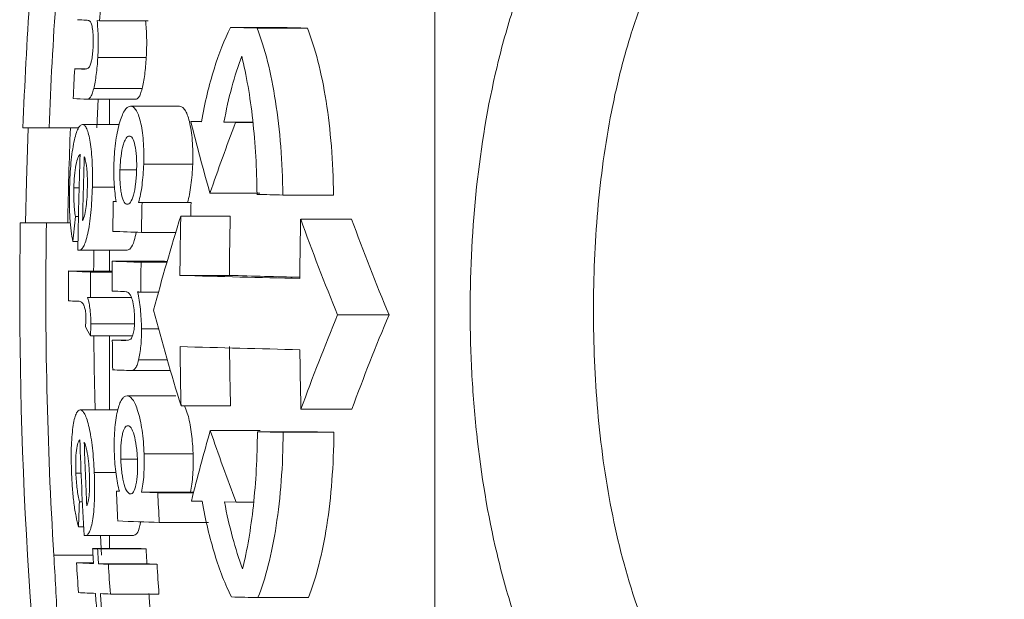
# Model space of a CAD drawing. Header units: millimetres. Extents: x 150 to 972, y 37 to 799.
# Tile 3 of 29: x 150 to 171, y 108 to 120. Entities that reach past the tile are written whole.
import ezdxf

# ---------------------------------------------------------------- set-up
doc = ezdxf.new("R2010")
doc.units = ezdxf.units.MM

msp = doc.modelspace()

# ---------------------------------------------------------------- linework, layer by layer
at = {"color": 7, "linetype": 'Continuous', "lineweight": 15}
for p, q in [((158.748, 77.691), (158.748, 151.691)), ((151.628, 120.452), (151.68, 120.45)), ((151.68, 120.45), (152.702, 120.45)), ((154.438, 120.309), (155.492, 120.309)), ((154.998, 120.295), (156.06, 120.295)), ((151.641, 119.675), (152.662, 119.675)), ((151.155, 119.44), (151.385, 119.44)), ((151.554, 119.019), (152.574, 119.019)), ((151.418, 118.797), (152.436, 118.797)), ((151.646, 118.797), (151.62, 118.191)), ((151.886, 118.797), (151.886, 118.262)), ((152.332, 118.648), (153.361, 118.648)), ((153.601, 118.33), (153.827, 118.323)), ((153.601, 118.33), (153.828, 118.33)), ((154.298, 118.31), (154.545, 118.304)), ((154.298, 118.31), (154.911, 118.31)), ((154.545, 118.304), (154.911, 118.304)), ((150.062, 118.191), (150.613, 118.191)), ((150.613, 118.191), (151.235, 118.191)), ((151.318, 118.262), (152.094, 118.262)), ((152.108, 117.312), (152.455, 117.312)), ((152.609, 117.428), (153.641, 117.428)), ((151.137, 116.928), (151.247, 116.928)), ((151.526, 116.945), (151.992, 116.945)), ((151.968, 116.64), (152.031, 116.637)), ((151.968, 116.64), (152.03, 116.64)), ((154.005, 116.817), (155.054, 116.817)), ((155.54, 116.778), (156.609, 116.778)), ((152.502, 116.62), (153.533, 116.62)), ((152.574, 116.617), (153.606, 116.617)), ((151.169, 116.325), (151.233, 116.325)), ((153.39, 116.334), (154.431, 116.334)), ((155.917, 116.269), (156.99, 116.269)), ((150.558, 116.191), (150.007, 116.191)), ((150.558, 116.191), (151.063, 116.191)), ((152.561, 115.989), (153.283, 115.989)), ((151.117, 115.801), (151.224, 115.801)), ((151.243, 115.615), (152.26, 115.615)), ((151.886, 115.615), (151.886, 115.177)), ((151.947, 115.383), (152.972, 115.383)), ((152.553, 115.361), (153.096, 115.361)), ((151.024, 115.177), (151.946, 115.177)), ((151.487, 115.155), (151.945, 115.155)), ((153.372, 115.084), (154.413, 115.084)), ((151.424, 114.619), (151.485, 114.617)), ((151.485, 114.617), (152.349, 114.617)), ((152.549, 114.733), (152.919, 114.733)), ((156.696, 114.251), (157.779, 114.251)), ((151.495, 114.064), (152.411, 114.064)), ((152.561, 113.958), (152.922, 113.958)), ((151.484, 113.809), (152.373, 113.809)), ((151.886, 113.809), (151.886, 112.25)), ((151.947, 113.723), (152.248, 113.723)), ((152.502, 113.302), (153.106, 113.302)), ((152.343, 113.08), (153.17, 113.08)), ((152.257, 112.545), (153.285, 112.545)), ((153.396, 112.334), (154.438, 112.334)), ((151.271, 112.25), (152.062, 112.25)), ((155.923, 112.269), (156.996, 112.269)), ((154.013, 111.817), (155.062, 111.817)), ((155.005, 111.791), (156.066, 111.791)), ((155.548, 111.778), (156.617, 111.778)), ((152.617, 111.326), (153.649, 111.326)), ((152.126, 111.209), (152.476, 111.209)), ((151.179, 110.915), (151.289, 110.915)), ((151.566, 110.933), (152.025, 110.933)), ((152.032, 110.537), (152.095, 110.535)), ((152.032, 110.537), (152.094, 110.537)), ((152.564, 110.518), (153.596, 110.518)), ((152.905, 110.506), (153.658, 110.506)), ((151.252, 110.312), (151.316, 110.312)), ((153.614, 110.33), (153.839, 110.324)), ((154.311, 110.31), (154.558, 110.304)), ((154.558, 110.304), (154.923, 110.304)), ((151.235, 109.788), (151.342, 109.788)), ((152.936, 109.878), (153.972, 109.878)), ((151.374, 109.603), (152.391, 109.603)), ((151.697, 109.603), (151.721, 109.191)), ((151.886, 109.603), (151.886, 109.327)), ((151.533, 109.327), (152.553, 109.327)), ((151.637, 109.322), (152.658, 109.322)), ((151.192, 109.03), (151.551, 109.03)), ((151.656, 109.008), (152.677, 109.008)), ((151.865, 108.999), (152.888, 108.999)), ((151.906, 108.371), (152.93, 108.371)), ((155.017, 108.295), (156.079, 108.295))]:
    msp.add_line(p, q, dxfattribs=at)
at = {"color": 8, "linetype": 'Continuous', "lineweight": 15}
msp.add_line((150.713, 109.191), (151.541, 109.191), dxfattribs=at)
at = {"color": 7, "linetype": 'Continuous', "lineweight": 15, "flags": 128}
for points in [[(150.118, 116.191), (150.137, 117.066), (150.173, 118.191)], [(152.574, 116.617), (152.565, 116.618), (152.556, 116.618), (152.547, 116.618), (152.538, 116.619), (152.529, 116.619), (152.52, 116.619), (152.511, 116.62), (152.502, 116.62)], [(153.533, 116.62), (153.542, 116.62), (153.551, 116.619), (153.56, 116.619), (153.569, 116.619), (153.578, 116.618), (153.588, 116.618), (153.597, 116.618), (153.606, 116.617)], [(151.557, 115.615), (151.554, 115.315), (151.553, 115.177)], [(152.972, 115.383), (153.044, 115.381), (153.101, 115.378)], [(152.481, 114.735), (152.489, 114.735), (152.498, 114.735), (152.506, 114.734), (152.515, 114.734), (152.523, 114.734), (152.532, 114.733), (152.54, 114.733), (152.549, 114.733)], [(151.2, 114.54), (151.203, 114.54), (151.206, 114.54), (151.208, 114.54), (151.211, 114.541), (151.214, 114.541), (151.217, 114.541), (151.22, 114.541), (151.222, 114.541)], [(153.596, 110.518), (153.638, 110.516), (153.661, 110.515)]]:
    msp.add_lwpolyline(points, dxfattribs=at)
at = {"color": 7, "linetype": 'Continuous', "lineweight": 15}
for centre, radius, start, end in [((240.995, 114.691), 91, 174.32411, 177.79577), ((240.995, 114.691), 90.449, 174.28941, 177.78234), ((240.783, 114.538), 89.299, 175.80027, 176.2043), ((153.894, 171.642), 51.24, 267.0045, 267.2011), ((163.464, 457.249), 337.06, 268.46551, 268.56084), ((164.608, 464.806), 344.617, 268.48425, 268.57864), ((240.783, 114.561), 89.762, 176.88384, 177.28533), ((153.854, 170.999), 51.63, 267.0031, 267.2164), ((153.966, 173.195), 54.458, 267.0067, 267.3177), ((199.548, 129.777), 47.351, 193.9898, 195.8848), ((199.453, 101.157), 48.07, 159.1027, 160.9882), ((240.995, 114.691), 90, 177.77127, 179.04503), ((240.783, 114.551), 89.568, 178.02637, 179.31703), ((240.783, 114.546), 89.478, 178.05314, 178.9154), ((240.783, 114.519), 88.84, 178.63215, 179.03737), ((165.203, 529.412), 412.747, 268.58301, 268.6585), ((240.783, 114.497), 88.235, 178.62277, 179.03077), ((240.784, 114.497), 87.203, 178.60647, 178.79256), ((223.756, 108.814), 72.975, 174.09227, 174.50544), ((197.94, 102.377), 46.685, 162.6042, 165.1371), ((240.784, 114.47), 87.414, 178.77809, 179.59747), ((240.784, 114.47), 86.372, 178.76336, 179.59262), ((240.784, 114.405), 84.888, 178.74172, 179.58549), ((202.21, 132.986), 49.219, 199.8557, 202.3733), ((202.772, 133.014), 48.748, 200.0898, 202.6361), ((240.995, 114.691), 91, 179.05552, 187.87837), ((240.995, 114.691), 90.449, 179.04977, 183.48618), ((156.959, 243.495), 127.581, 267.75264, 268.02471), ((154.091, 135.002), 19.594, 261.5815, 261.6444), ((240.783, 114.519), 88.84, 179.44254, 179.84768), ((156.95, 242.844), 127.559, 267.75243, 268.02453), ((240.783, 114.497), 88.235, 179.43872, 179.84664), ((240.783, 114.561), 89.762, 179.60627, 180.00725), ((154.097, 174.077), 58.98, 267.01371, 267.4638), ((240.783, 114.538), 89.299, 179.60423, 179.94971), ((163.394, 453.151), 338.215, 268.30197, 268.73011), ((163.26, 414.141), 299.187, 268.30554, 268.59006), ((156.432, 228.736), 114.07, 267.7451, 267.86152), ((153.698, 165.59), 51.111, 266.9981, 267.1983), ((199.447, 126.655), 48.226, 194.7807, 197.2746), ((200.795, 95.923), 47.756, 157.4313, 159.9842), ((201.376, 95.895), 47.304, 157.1667, 159.7485), ((165.05, 120.991), 15.35, 207.0572, 207.8968), ((240.995, 114.691), 89.443, 180.56478, 181.56385), ((240.783, 114.519), 88.84, 180.51326, 180.91843), ((156.465, 228.495), 114.861, 267.74546, 267.87189), ((163.396, 451.668), 338.232, 268.30201, 268.73014), ((240.784, 114.47), 87.414, 180.58063, 181.40004), ((240.784, 114.47), 86.372, 180.58763, 181.41693), ((240.784, 114.405), 84.888, 180.59791, 181.44172), ((156.66, 232.752), 119.75, 267.74781, 267.93366), ((198.053, 99.202), 45.812, 164.0156, 165.9411), ((200.919, 127.846), 49.57, 198.8668, 200.7256), ((165.212, 524.48), 412.815, 268.58314, 268.65863), ((166.372, 533.704), 422.039, 268.60067, 268.67544), ((240.783, 114.551), 89.568, 181.8733, 183.16486), ((240.783, 114.546), 89.478, 181.90392, 182.7666), ((240.783, 114.519), 88.84, 182.56872, 182.97433), ((158.183, 270.765), 160.345, 267.99179, 268.11385), ((240.784, 114.488), 87.969, 182.59419, 183.00383), ((223.653, 107.696), 72.448, 177.93047, 178.34481), ((157.429, 247.287), 137.482, 267.76294, 268.12701), ((154.261, 129.418), 20.025, 261.6484, 261.7105), ((240.783, 114.543), 89.403, 183.34489, 183.54654), ((154.793, 180.231), 70.98, 267.36811, 267.45205), ((240.783, 114.538), 89.299, 183.34878, 183.55067), ((155.847, 181.818), 72.566, 267.39814, 267.48119), ((240.784, 114.538), 88.28, 183.38748, 183.59171), ((240.783, 114.561), 89.762, 183.53234, 183.93417), ((154.128, 165.273), 56.32, 267.0126, 267.379), ((155.261, 190.077), 81.15, 267.4541, 267.60152), ((240.783, 114.529), 89.091, 183.55898, 183.96384), ((156.32, 191.892), 82.965, 267.48323, 267.6291), ((240.784, 114.529), 88.069, 183.60031, 184.00989), ((154.17, 164.695), 56.37, 267.014, 267.3802), ((240.783, 114.543), 89.403, 183.94999, 184.20946), ((155.303, 189.521), 81.222, 267.45528, 267.60263), ((240.783, 114.538), 89.299, 183.95459, 184.21435), ((240.784, 114.538), 88.28, 184.00031, 184.26309), ((163.484, 445.383), 337.194, 268.46585, 268.56116)]:
    msp.add_arc(centre, radius, start, end, dxfattribs=at)
for points, knots in [([(170.748, 100.014), (169.862, 100.014), (168.996, 100.119), (167.726, 100.43), (167.307, 100.56), (166.501, 100.866), (166.111, 101.043), (165.358, 101.442), (164.992, 101.666), (164.298, 102.154), (163.97, 102.417), (163.039, 103.262), (162.487, 103.905), (161.551, 105.28), (161.16, 106.015), (160.671, 107.186), (160.525, 107.588), (160.267, 108.396), (160.154, 108.805), (159.859, 110.044), (159.72, 110.888), (159.581, 112.177), (159.546, 112.611), (159.5, 113.487), (159.489, 113.927), (159.489, 115.234), (159.534, 116.096), (159.718, 117.803), (159.856, 118.647), (160.155, 119.899), (160.27, 120.312), (160.529, 121.117), (160.674, 121.511), (160.998, 122.282), (161.176, 122.658), (161.572, 123.392), (161.791, 123.751), (162.498, 124.78), (163.039, 125.404), (163.971, 126.243), (164.304, 126.507), (164.995, 126.988), (165.356, 127.207), (166.108, 127.602), (166.501, 127.779), (167.312, 128.084), (167.725, 128.21), (168.565, 128.415), (168.992, 128.492), (169.862, 128.596), (170.305, 128.623), (170.748, 128.623)], [0, 0, 0, 0, 0.0625, 0.0625, 0.09375, 0.09375, 0.125, 0.125, 0.15625, 0.15625, 0.1875, 0.1875, 0.25, 0.25, 0.3125, 0.3125, 0.34375, 0.34375, 0.375, 0.375, 0.4375, 0.4375, 0.46875, 0.46875, 0.5, 0.5, 0.5625, 0.5625, 0.625, 0.625, 0.65625, 0.65625, 0.6875, 0.6875, 0.71875, 0.71875, 0.75, 0.75, 0.8125, 0.8125, 0.84375, 0.84375, 0.875, 0.875, 0.90625, 0.90625, 0.9375, 0.9375, 0.96875, 0.96875, 1, 1, 1, 1]), ([(170.748, 126.456), (170.389, 126.456), (170.03, 126.432), (169.328, 126.339), (168.982, 126.27), (168.305, 126.087), (167.972, 125.973), (167.321, 125.698), (167.01, 125.541), (166.414, 125.187), (166.13, 124.991), (165.587, 124.56), (165.33, 124.325), (164.617, 123.584), (164.211, 123.034), (163.515, 121.837), (163.235, 121.207), (162.894, 120.228), (162.793, 119.896), (162.614, 119.222), (162.536, 118.878), (162.333, 117.845), (162.24, 117.152), (162.117, 115.756), (162.087, 115.054), (162.087, 113.641), (162.117, 112.928), (162.24, 111.525), (162.334, 110.832), (162.601, 109.464), (162.775, 108.79), (163.234, 107.465), (163.514, 106.834), (164.028, 105.941), (164.215, 105.653), (164.627, 105.097), (164.851, 104.829), (165.328, 104.33), (165.582, 104.096), (166.123, 103.662), (166.413, 103.461), (167.011, 103.103), (167.322, 102.946), (167.967, 102.672), (168.304, 102.555), (169.33, 102.276), (170.03, 102.182), (170.748, 102.182)], [0, 0, 0, 0, 0.03125, 0.03125, 0.0625, 0.0625, 0.09375, 0.09375, 0.125, 0.125, 0.15625, 0.15625, 0.1875, 0.1875, 0.25, 0.25, 0.3125, 0.3125, 0.34375, 0.34375, 0.375, 0.375, 0.4375, 0.4375, 0.5, 0.5, 0.5625, 0.5625, 0.625, 0.625, 0.6875, 0.6875, 0.75, 0.75, 0.78125, 0.78125, 0.8125, 0.8125, 0.84375, 0.84375, 0.875, 0.875, 0.90625, 0.90625, 0.9375, 0.9375, 1, 1, 1, 1]), ([(151.392, 120.463), (151.408, 120.462), (151.423, 120.461), (151.438, 120.457), (151.446, 120.455), (151.454, 120.453), (151.461, 120.449), (151.469, 120.444), (151.476, 120.439), (151.484, 120.429)], [0, 0, 0, 0, 0.00026142, 0.00026142, 0.00026142, 0.0003924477, 0.0003924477, 0.0003924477, 0.0005242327, 0.0005242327, 0.0005242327, 0.0005242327]), ([(151.484, 120.429), (151.494, 120.411), (151.504, 120.391), (151.522, 120.328), (151.53, 120.289), (151.541, 120.192), (151.545, 120.135), (151.546, 120.042), (151.545, 120.009), (151.543, 119.943), (151.542, 119.909), (151.54, 119.876)], [0, 0, 0, 0, 0.25, 0.25, 0.5, 0.5, 0.75, 0.75, 0.875, 0.875, 1, 1, 1, 1]), ([(151.641, 119.675), (151.645, 119.747), (151.648, 119.818), (151.651, 119.958), (151.651, 120.026), (151.646, 120.22), (151.637, 120.339), (151.628, 120.452)], [0, 0, 0, 0, 0.25, 0.25, 0.5, 0.5, 1, 1, 1, 1]), ([(152.649, 120.452), (152.658, 120.339), (152.667, 120.221), (152.672, 120.024), (152.672, 119.956), (152.669, 119.818), (152.666, 119.747), (152.662, 119.675)], [0, 0, 0, 0, 0.5, 0.5, 0.75, 0.75, 1, 1, 1, 1]), ([(154.438, 120.309), (154.309, 120.057), (154.194, 119.764), (154.039, 119.265), (153.991, 119.087), (153.902, 118.717), (153.862, 118.524), (153.827, 118.323)], [0, 0, 0, 0, 0.5, 0.5, 0.75, 0.75, 1, 1, 1, 1]), ([(155.54, 116.778), (155.537, 117.127), (155.522, 117.467), (155.471, 118.127), (155.433, 118.451), (155.34, 119.053), (155.284, 119.333), (155.153, 119.852), (155.079, 120.088), (154.998, 120.295)], [0, 0, 0, 0, 0.25, 0.25, 0.5, 0.5, 0.75, 0.75, 1, 1, 1, 1]), ([(156.06, 120.295), (156.142, 120.088), (156.215, 119.855), (156.347, 119.341), (156.405, 119.055), (156.5, 118.454), (156.537, 118.138), (156.59, 117.474), (156.605, 117.128), (156.609, 116.778)], [0, 0, 0, 0, 0.25, 0.25, 0.5, 0.5, 0.75, 0.75, 1, 1, 1, 1]), ([(151.54, 119.876), (151.537, 119.827), (151.533, 119.779), (151.522, 119.686), (151.516, 119.642), (151.492, 119.529), (151.472, 119.482), (151.435, 119.441), (151.417, 119.437), (151.381, 119.43), (151.364, 119.43), (151.347, 119.43)], [0, 0, 0, 0, 0.125, 0.125, 0.25, 0.25, 0.5, 0.5, 0.75, 0.75, 1, 1, 1, 1]), ([(151.554, 119.019), (151.565, 119.063), (151.575, 119.108), (151.593, 119.21), (151.601, 119.263), (151.616, 119.375), (151.623, 119.434), (151.633, 119.553), (151.637, 119.614), (151.641, 119.675)], [0, 0, 0, 0, 0.25, 0.25, 0.5, 0.5, 0.75, 0.75, 1, 1, 1, 1]), ([(152.662, 119.675), (152.658, 119.614), (152.654, 119.553), (152.643, 119.432), (152.637, 119.374), (152.622, 119.263), (152.613, 119.208), (152.595, 119.108), (152.585, 119.063), (152.574, 119.019)], [0, 0, 0, 0, 0.25, 0.25, 0.5, 0.5, 0.75, 0.75, 1, 1, 1, 1]), ([(154.675, 119.702), (154.774, 119.304), (154.851, 118.856), (154.962, 117.86), (154.992, 117.337), (154.997, 116.791)], [0, 0, 0, 0, 0.5, 0.5, 1, 1, 1, 1]), ([(151.418, 118.797), (151.429, 118.798), (151.44, 118.799), (151.463, 118.813), (151.475, 118.825), (151.498, 118.858), (151.51, 118.881), (151.533, 118.94), (151.544, 118.978), (151.554, 119.019)], [0, 0, 0, 0, 0.25, 0.25, 0.5, 0.5, 0.75, 0.75, 1, 1, 1, 1]), ([(152.574, 119.019), (152.564, 118.978), (152.553, 118.941), (152.53, 118.881), (152.518, 118.858), (152.494, 118.825), (152.482, 118.813), (152.459, 118.799), (152.448, 118.798), (152.436, 118.797)], [0, 0, 0, 0, 0.25, 0.25, 0.5, 0.5, 0.75, 0.75, 1, 1, 1, 1]), ([(152.332, 118.648), (152.312, 118.647), (152.292, 118.644), (152.253, 118.619), (152.234, 118.6), (152.176, 118.518), (152.139, 118.433), (152.09, 118.266), (152.075, 118.205), (152.046, 118.074), (152.033, 118.001), (152.012, 117.85), (152.003, 117.77), (151.992, 117.645), (151.989, 117.603), (151.984, 117.518), (151.983, 117.475), (151.981, 117.432)], [0, 0, 0, 0, 0.125, 0.125, 0.25, 0.25, 0.5, 0.5, 0.625, 0.625, 0.75, 0.75, 0.875, 0.875, 0.9375, 0.9375, 1, 1, 1, 1]), ([(152.609, 117.428), (152.611, 117.513), (152.612, 117.598), (152.609, 117.763), (152.606, 117.845), (152.588, 118.075), (152.566, 118.21), (152.527, 118.377), (152.512, 118.427), (152.48, 118.51), (152.463, 118.543), (152.427, 118.597), (152.409, 118.616), (152.371, 118.641), (152.351, 118.645), (152.332, 118.648)], [0, 0, 0, 0, 0.125, 0.125, 0.25, 0.25, 0.5, 0.5, 0.625, 0.625, 0.75, 0.75, 0.875, 0.875, 1, 1, 1, 1]), ([(153.361, 118.648), (153.38, 118.645), (153.4, 118.641), (153.438, 118.617), (153.457, 118.598), (153.493, 118.545), (153.51, 118.511), (153.543, 118.429), (153.557, 118.38), (153.598, 118.212), (153.619, 118.079), (153.638, 117.846), (153.642, 117.766), (153.645, 117.6), (153.643, 117.514), (153.641, 117.428)], [0, 0, 0, 0, 0.125, 0.125, 0.25, 0.25, 0.375, 0.375, 0.5, 0.5, 0.75, 0.75, 0.875, 0.875, 1, 1, 1, 1]), ([(151.318, 118.262), (151.302, 118.261), (151.287, 118.258), (151.255, 118.229), (151.239, 118.207), (151.193, 118.114), (151.164, 118.017), (151.126, 117.833), (151.114, 117.766), (151.093, 117.619), (151.083, 117.54), (151.068, 117.376), (151.062, 117.291), (151.052, 117.117), (151.049, 117.028), (151.046, 116.94)], [0, 0, 0, 0, 0.125, 0.125, 0.25, 0.25, 0.5, 0.5, 0.625, 0.625, 0.75, 0.75, 0.875, 0.875, 1, 1, 1, 1]), ([(151.526, 116.945), (151.528, 117.033), (151.529, 117.121), (151.528, 117.292), (151.526, 117.378), (151.519, 117.541), (151.513, 117.619), (151.499, 117.762), (151.49, 117.83), (151.461, 118.013), (151.436, 118.11), (151.395, 118.202), (151.38, 118.225), (151.35, 118.255), (151.334, 118.26), (151.318, 118.262)], [0, 0, 0, 0, 0.125, 0.125, 0.25, 0.25, 0.375, 0.375, 0.5, 0.5, 0.75, 0.75, 0.875, 0.875, 1, 1, 1, 1]), ([(152.108, 117.312), (152.11, 117.36), (152.112, 117.409), (152.12, 117.504), (152.124, 117.551), (152.142, 117.685), (152.158, 117.764), (152.186, 117.861), (152.196, 117.891), (152.217, 117.94), (152.228, 117.96), (152.25, 117.992), (152.261, 118.003), (152.284, 118.017), (152.295, 118.018), (152.307, 118.019)], [0, 0, 0, 0, 0.125, 0.125, 0.25, 0.25, 0.5, 0.5, 0.625, 0.625, 0.75, 0.75, 0.875, 0.875, 1, 1, 1, 1]), ([(152.307, 118.019), (152.318, 118.018), (152.329, 118.015), (152.35, 118.001), (152.361, 117.989), (152.391, 117.942), (152.409, 117.89), (152.438, 117.756), (152.449, 117.676), (152.458, 117.542), (152.46, 117.496), (152.461, 117.4), (152.46, 117.35), (152.459, 117.301)], [0, 0, 0, 0, 0.125, 0.125, 0.25, 0.25, 0.5, 0.5, 0.75, 0.75, 0.875, 0.875, 1, 1, 1, 1]), ([(151.137, 116.928), (151.139, 117.016), (151.143, 117.102), (151.158, 117.267), (151.168, 117.344), (151.193, 117.474), (151.207, 117.525), (151.237, 117.6), (151.253, 117.621), (151.269, 117.635)], [0, 0, 0, 0, 0.25, 0.25, 0.5, 0.5, 0.75, 0.75, 1, 1, 1, 1]), ([(151.357, 117.586), (151.367, 117.557), (151.376, 117.527), (151.389, 117.471), (151.394, 117.451), (151.401, 117.406), (151.404, 117.381), (151.407, 117.356)], [0, 0, 0, 0, 0.5, 0.5, 0.75, 0.75, 1, 1, 1, 1]), ([(151.407, 117.356), (151.41, 117.322), (151.413, 117.288), (151.418, 117.215), (151.42, 117.177), (151.422, 117.1), (151.422, 117.06), (151.422, 116.98), (151.421, 116.939), (151.42, 116.899)], [0, 0, 0, 0, 0.25, 0.25, 0.5, 0.5, 0.75, 0.75, 1, 1, 1, 1]), ([(151.981, 117.432), (151.979, 117.359), (151.978, 117.285), (151.979, 117.14), (151.982, 117.07), (151.991, 116.935), (151.997, 116.87), (152.012, 116.749), (152.021, 116.693), (152.031, 116.637)], [0, 0, 0, 0, 0.25, 0.25, 0.5, 0.5, 0.75, 0.75, 1, 1, 1, 1]), ([(152.262, 116.584), (152.251, 116.585), (152.24, 116.588), (152.218, 116.602), (152.207, 116.614), (152.177, 116.662), (152.158, 116.713), (152.136, 116.814), (152.13, 116.851), (152.119, 116.931), (152.115, 116.976), (152.109, 117.067), (152.107, 117.114), (152.106, 117.212), (152.107, 117.262), (152.108, 117.312)], [0, 0, 0, 0, 0.125, 0.125, 0.25, 0.25, 0.5, 0.5, 0.625, 0.625, 0.75, 0.75, 0.875, 0.875, 1, 1, 1, 1]), ([(152.459, 117.301), (152.457, 117.252), (152.455, 117.204), (152.448, 117.108), (152.444, 117.062), (152.427, 116.926), (152.411, 116.846), (152.374, 116.71), (152.353, 116.659), (152.319, 116.611), (152.308, 116.6), (152.285, 116.586), (152.273, 116.585), (152.262, 116.584)], [0, 0, 0, 0, 0.125, 0.125, 0.25, 0.25, 0.5, 0.5, 0.75, 0.75, 0.875, 0.875, 1, 1, 1, 1]), ([(152.502, 116.62), (152.516, 116.674), (152.529, 116.73), (152.554, 116.854), (152.564, 116.919), (152.582, 117.056), (152.59, 117.129), (152.602, 117.277), (152.606, 117.352), (152.609, 117.428)], [0, 0, 0, 0, 0.25, 0.25, 0.5, 0.5, 0.75, 0.75, 1, 1, 1, 1]), ([(153.641, 117.428), (153.638, 117.352), (153.634, 117.277), (153.622, 117.128), (153.614, 117.057), (153.596, 116.92), (153.585, 116.854), (153.561, 116.73), (153.547, 116.674), (153.533, 116.62)], [0, 0, 0, 0, 0.25, 0.25, 0.5, 0.5, 0.75, 0.75, 1, 1, 1, 1]), ([(151.046, 116.94), (151.043, 116.829), (151.042, 116.72), (151.043, 116.505), (151.046, 116.397), (151.058, 116.197), (151.067, 116.105), (151.089, 115.938), (151.102, 115.866), (151.117, 115.801)], [0, 0, 0, 0, 0.25, 0.25, 0.5, 0.5, 0.75, 0.75, 1, 1, 1, 1]), ([(151.169, 116.325), (151.163, 116.365), (151.157, 116.406), (151.147, 116.498), (151.143, 116.547), (151.138, 116.649), (151.136, 116.704), (151.135, 116.815), (151.135, 116.871), (151.137, 116.928)], [0, 0, 0, 0, 0.25, 0.25, 0.5, 0.5, 0.75, 0.75, 1, 1, 1, 1]), ([(151.243, 115.615), (151.259, 115.616), (151.275, 115.619), (151.308, 115.644), (151.324, 115.664), (151.372, 115.749), (151.403, 115.844), (151.443, 116.03), (151.455, 116.098), (151.477, 116.247), (151.487, 116.328), (151.503, 116.496), (151.51, 116.583), (151.52, 116.763), (151.523, 116.854), (151.526, 116.945)], [0, 0, 0, 0, 0.125, 0.125, 0.25, 0.25, 0.5, 0.5, 0.625, 0.625, 0.75, 0.75, 0.875, 0.875, 1, 1, 1, 1]), ([(151.42, 116.899), (151.418, 116.827), (151.415, 116.755), (151.405, 116.618), (151.397, 116.551), (151.38, 116.434), (151.37, 116.38), (151.347, 116.293), (151.334, 116.264), (151.321, 116.24)], [0, 0, 0, 0, 0.25, 0.25, 0.5, 0.5, 0.75, 0.75, 1, 1, 1, 1]), ([(152.45, 115.993), (152.437, 115.932), (152.403, 115.769), (152.335, 115.637), (152.284, 115.622), (152.26, 115.615)], [0, 0, 0, 0, 0.235339, 0.630043, 1, 1, 1, 1]), ([(151.495, 114.064), (151.494, 114.123), (151.492, 114.181), (151.486, 114.292), (151.481, 114.346), (151.468, 114.443), (151.46, 114.487), (151.443, 114.562), (151.433, 114.591), (151.424, 114.619)], [0, 0, 0, 0, 0.25, 0.25, 0.5, 0.5, 0.75, 0.75, 1, 1, 1, 1]), ([(152.175, 114.746), (152.195, 114.745), (152.215, 114.744), (152.236, 114.74), (152.246, 114.738), (152.256, 114.736), (152.266, 114.732), (152.276, 114.728), (152.287, 114.722), (152.297, 114.712)], [0, 0, 0, 0, 0.0002644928, 0.0002644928, 0.0002644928, 0.0003970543, 0.0003970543, 0.0003970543, 0.0005303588, 0.0005303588, 0.0005303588, 0.0005303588]), ([(152.297, 114.712), (152.312, 114.694), (152.327, 114.674), (152.355, 114.612), (152.368, 114.573), (152.39, 114.476), (152.4, 114.42), (152.409, 114.326), (152.411, 114.293), (152.414, 114.227), (152.415, 114.193), (152.415, 114.159)], [0, 0, 0, 0, 0.25, 0.25, 0.5, 0.5, 0.75, 0.75, 0.875, 0.875, 1, 1, 1, 1]), ([(152.561, 113.958), (152.561, 114.03), (152.559, 114.102), (152.55, 114.242), (152.545, 114.31), (152.523, 114.505), (152.502, 114.623), (152.481, 114.735)], [0, 0, 0, 0, 0.25, 0.25, 0.5, 0.5, 1, 1, 1, 1]), ([(151.222, 114.541), (151.254, 114.539), (151.286, 114.533), (151.326, 114.492), (151.334, 114.481), (151.349, 114.451), (151.357, 114.43), (151.371, 114.381), (151.377, 114.353), (151.385, 114.297), (151.387, 114.277), (151.389, 114.234), (151.39, 114.211), (151.39, 114.189)], [0, 0, 0, 0, 0.5, 0.5, 0.625, 0.625, 0.75, 0.75, 0.875, 0.875, 0.9375, 0.9375, 1, 1, 1, 1]), ([(151.39, 114.189), (151.39, 114.173), (151.39, 114.157), (151.389, 114.141), (151.389, 114.125), (151.388, 114.11), (151.387, 114.095), (151.385, 114.065), (151.383, 114.037), (151.38, 114.009)], [0, 0, 0, 0, 0.0000481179, 0.0000481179, 0.0000481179, 0.0000963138, 0.0000963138, 0.0000963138, 0.000191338, 0.000191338, 0.000191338, 0.000191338]), ([(152.415, 114.159), (152.415, 114.11), (152.414, 114.061), (152.408, 113.968), (152.402, 113.923), (152.38, 113.81), (152.359, 113.764), (152.314, 113.724), (152.291, 113.72), (152.245, 113.714), (152.222, 113.713), (152.2, 113.713)], [0, 0, 0, 0, 0.125, 0.125, 0.25, 0.25, 0.5, 0.5, 0.75, 0.75, 1, 1, 1, 1]), ([(151.484, 113.809), (151.487, 113.85), (151.49, 113.89), (151.494, 113.976), (151.494, 114.02), (151.495, 114.064)], [0, 0, 0, 0, 0.5, 0.5, 1, 1, 1, 1]), ([(152.502, 113.302), (152.511, 113.347), (152.521, 113.391), (152.536, 113.493), (152.543, 113.546), (152.553, 113.658), (152.557, 113.717), (152.561, 113.837), (152.561, 113.897), (152.561, 113.958)], [0, 0, 0, 0, 0.25, 0.25, 0.5, 0.5, 0.75, 0.75, 1, 1, 1, 1]), ([(152.343, 113.08), (152.357, 113.081), (152.372, 113.082), (152.4, 113.096), (152.414, 113.108), (152.442, 113.141), (152.455, 113.163), (152.48, 113.223), (152.491, 113.261), (152.502, 113.302)], [0, 0, 0, 0, 0.25, 0.25, 0.5, 0.5, 0.75, 0.75, 1, 1, 1, 1]), ([(152.257, 112.545), (152.237, 112.544), (152.218, 112.541), (152.181, 112.517), (152.163, 112.498), (152.11, 112.415), (152.079, 112.331), (152.042, 112.163), (152.031, 112.102), (152.011, 111.97), (152.004, 111.897), (151.992, 111.746), (151.989, 111.666), (151.987, 111.542), (151.987, 111.5), (151.988, 111.415), (151.989, 111.373), (151.99, 111.33)], [0, 0, 0, 0, 0.125, 0.125, 0.25, 0.25, 0.5, 0.5, 0.625, 0.625, 0.75, 0.75, 0.875, 0.875, 0.9375, 0.9375, 1, 1, 1, 1]), ([(152.617, 111.326), (152.613, 111.411), (152.609, 111.496), (152.594, 111.661), (152.585, 111.744), (152.551, 111.973), (152.521, 112.107), (152.453, 112.33), (152.415, 112.414), (152.356, 112.494), (152.336, 112.514), (152.296, 112.539), (152.276, 112.543), (152.257, 112.545)], [0, 0, 0, 0, 0.125, 0.125, 0.25, 0.25, 0.5, 0.5, 0.75, 0.75, 0.875, 0.875, 1, 1, 1, 1]), ([(153.469, 112.334), (153.489, 112.288), (153.542, 112.169), (153.607, 111.853), (153.64, 111.537), (153.648, 111.363), (153.649, 111.326)], [0, 0, 0, 0, 0.221146, 0.576865, 0.911137, 1, 1, 1, 1]), ([(151.271, 112.25), (151.255, 112.249), (151.24, 112.245), (151.21, 112.217), (151.196, 112.195), (151.169, 112.133), (151.157, 112.094), (151.135, 111.999), (151.125, 111.943), (151.099, 111.759), (151.087, 111.608), (151.081, 111.363), (151.08, 111.277), (151.082, 111.103), (151.085, 111.015), (151.088, 110.927)], [0, 0, 0, 0, 0.125, 0.125, 0.25, 0.25, 0.375, 0.375, 0.5, 0.5, 0.75, 0.75, 0.875, 0.875, 1, 1, 1, 1]), ([(151.566, 110.933), (151.562, 111.021), (151.558, 111.109), (151.545, 111.281), (151.538, 111.366), (151.519, 111.529), (151.508, 111.606), (151.485, 111.75), (151.471, 111.817), (151.43, 112), (151.399, 112.097), (151.351, 112.189), (151.335, 112.212), (151.303, 112.242), (151.287, 112.247), (151.271, 112.25)], [0, 0, 0, 0, 0.125, 0.125, 0.25, 0.25, 0.375, 0.375, 0.5, 0.5, 0.75, 0.75, 0.875, 0.875, 1, 1, 1, 1]), ([(152.126, 111.209), (152.124, 111.258), (152.123, 111.306), (152.124, 111.401), (152.125, 111.448), (152.134, 111.582), (152.144, 111.662), (152.166, 111.759), (152.173, 111.788), (152.191, 111.838), (152.2, 111.858), (152.22, 111.89), (152.231, 111.901), (152.253, 111.915), (152.264, 111.916), (152.275, 111.917)], [0, 0, 0, 0, 0.125, 0.125, 0.25, 0.25, 0.5, 0.5, 0.625, 0.625, 0.75, 0.75, 0.875, 0.875, 1, 1, 1, 1]), ([(152.275, 111.917), (152.286, 111.915), (152.298, 111.913), (152.32, 111.898), (152.331, 111.886), (152.365, 111.839), (152.386, 111.788), (152.424, 111.654), (152.441, 111.574), (152.459, 111.44), (152.464, 111.394), (152.472, 111.298), (152.474, 111.248), (152.476, 111.199)], [0, 0, 0, 0, 0.125, 0.125, 0.25, 0.25, 0.5, 0.5, 0.75, 0.75, 0.875, 0.875, 1, 1, 1, 1]), ([(155.005, 111.791), (155.002, 111.246), (154.973, 110.727), (154.866, 109.738), (154.79, 109.295), (154.692, 108.903)], [0, 0, 0, 0, 0.5, 0.5, 1, 1, 1, 1]), ([(155.017, 108.295), (155.098, 108.498), (155.17, 108.726), (155.298, 109.232), (155.355, 109.515), (155.446, 110.11), (155.482, 110.424), (155.532, 111.084), (155.546, 111.429), (155.548, 111.778)], [0, 0, 0, 0, 0.25, 0.25, 0.5, 0.5, 0.75, 0.75, 1, 1, 1, 1]), ([(156.617, 111.778), (156.614, 111.429), (156.6, 111.09), (156.55, 110.434), (156.514, 110.112), (156.421, 109.517), (156.365, 109.24), (156.234, 108.729), (156.16, 108.498), (156.079, 108.295)], [0, 0, 0, 0, 0.25, 0.25, 0.5, 0.5, 0.75, 0.75, 1, 1, 1, 1]), ([(151.179, 110.915), (151.176, 111.003), (151.174, 111.089), (151.178, 111.254), (151.183, 111.331), (151.198, 111.461), (151.209, 111.513), (151.234, 111.587), (151.248, 111.608), (151.263, 111.623)], [0, 0, 0, 0, 0.25, 0.25, 0.5, 0.5, 0.75, 0.75, 1, 1, 1, 1]), ([(151.355, 111.574), (151.366, 111.545), (151.378, 111.515), (151.395, 111.458), (151.4, 111.439), (151.411, 111.394), (151.415, 111.369), (151.42, 111.343)], [0, 0, 0, 0, 0.5, 0.5, 0.75, 0.75, 1, 1, 1, 1]), ([(151.42, 111.343), (151.426, 111.309), (151.431, 111.275), (151.441, 111.202), (151.445, 111.165), (151.452, 111.088), (151.455, 111.048), (151.46, 110.967), (151.462, 110.927), (151.464, 110.886)], [0, 0, 0, 0, 0.25, 0.25, 0.5, 0.5, 0.75, 0.75, 1, 1, 1, 1]), ([(151.99, 111.33), (151.994, 111.256), (151.997, 111.182), (152.009, 111.037), (152.016, 110.967), (152.034, 110.832), (152.045, 110.767), (152.069, 110.646), (152.081, 110.59), (152.095, 110.535)], [0, 0, 0, 0, 0.25, 0.25, 0.5, 0.5, 0.75, 0.75, 1, 1, 1, 1]), ([(152.564, 110.518), (152.574, 110.572), (152.584, 110.627), (152.6, 110.751), (152.607, 110.816), (152.616, 110.954), (152.619, 111.027), (152.621, 111.175), (152.619, 111.25), (152.617, 111.326)], [0, 0, 0, 0, 0.25, 0.25, 0.5, 0.5, 0.75, 0.75, 1, 1, 1, 1]), ([(153.649, 111.326), (153.651, 111.25), (153.653, 111.174), (153.651, 111.025), (153.649, 110.954), (153.639, 110.816), (153.632, 110.75), (153.616, 110.627), (153.606, 110.572), (153.596, 110.518)], [0, 0, 0, 0, 0.25, 0.25, 0.5, 0.5, 0.75, 0.75, 1, 1, 1, 1]), ([(152.329, 110.481), (152.318, 110.483), (152.306, 110.485), (152.284, 110.5), (152.272, 110.512), (152.238, 110.56), (152.217, 110.611), (152.178, 110.746), (152.162, 110.827), (152.143, 110.964), (152.138, 111.011), (152.13, 111.109), (152.128, 111.159), (152.126, 111.209)], [0, 0, 0, 0, 0.125, 0.125, 0.25, 0.25, 0.5, 0.5, 0.75, 0.75, 0.875, 0.875, 1, 1, 1, 1]), ([(152.476, 111.199), (152.478, 111.15), (152.479, 111.101), (152.479, 111.006), (152.478, 110.959), (152.47, 110.822), (152.46, 110.742), (152.432, 110.608), (152.414, 110.555), (152.384, 110.509), (152.374, 110.497), (152.352, 110.484), (152.341, 110.482), (152.329, 110.481)], [0, 0, 0, 0, 0.125, 0.125, 0.25, 0.25, 0.5, 0.5, 0.75, 0.75, 0.875, 0.875, 1, 1, 1, 1]), ([(151.088, 110.927), (151.093, 110.816), (151.099, 110.706), (151.115, 110.491), (151.125, 110.384), (151.15, 110.183), (151.165, 110.092), (151.198, 109.925), (151.216, 109.854), (151.235, 109.788)], [0, 0, 0, 0, 0.25, 0.25, 0.5, 0.5, 0.75, 0.75, 1, 1, 1, 1]), ([(151.252, 110.312), (151.243, 110.352), (151.234, 110.393), (151.218, 110.485), (151.211, 110.533), (151.199, 110.636), (151.193, 110.691), (151.185, 110.802), (151.182, 110.858), (151.179, 110.915)], [0, 0, 0, 0, 0.25, 0.25, 0.5, 0.5, 0.75, 0.75, 1, 1, 1, 1]), ([(151.374, 109.603), (151.39, 109.604), (151.405, 109.606), (151.436, 109.631), (151.451, 109.651), (151.493, 109.736), (151.518, 109.831), (151.545, 110.018), (151.553, 110.085), (151.565, 110.235), (151.569, 110.316), (151.574, 110.484), (151.574, 110.572), (151.573, 110.751), (151.57, 110.842), (151.566, 110.933)], [0, 0, 0, 0, 0.125, 0.125, 0.25, 0.25, 0.5, 0.5, 0.625, 0.625, 0.75, 0.75, 0.875, 0.875, 1, 1, 1, 1]), ([(151.464, 110.886), (151.467, 110.814), (151.469, 110.743), (151.467, 110.606), (151.465, 110.539), (151.455, 110.422), (151.449, 110.367), (151.432, 110.28), (151.421, 110.252), (151.41, 110.228)], [0, 0, 0, 0, 0.25, 0.25, 0.5, 0.5, 0.75, 0.75, 1, 1, 1, 1]), ([(153.839, 110.324), (153.912, 109.919), (154.001, 109.549), (154.157, 109.042), (154.213, 108.88), (154.33, 108.579), (154.392, 108.439), (154.457, 108.31)], [0, 0, 0, 0, 0.5, 0.5, 0.75, 0.75, 1, 1, 1, 1]), ([(152.542, 109.892), (152.538, 109.866), (152.519, 109.74), (152.467, 109.628), (152.416, 109.611), (152.391, 109.603)], [0, 0, 0, 0, 0.118087, 0.560625, 1, 1, 1, 1]), ([(150.723, 103.434), (150.751, 103.302), (150.776, 103.225), (150.82, 103.174), (150.839, 103.204), (150.862, 103.326), (150.868, 103.38), (150.88, 103.514), (150.885, 103.595), (150.896, 103.874), (150.9, 104.106), (150.899, 104.522), (150.898, 104.674), (150.893, 104.994), (150.89, 105.163), (150.882, 105.517), (150.876, 105.703), (150.864, 106.091), (150.857, 106.294), (150.833, 106.918), (150.813, 107.352), (150.779, 108.03), (150.767, 108.261), (150.741, 108.724), (150.727, 108.957), (150.713, 109.191)], [0, 0, 0, 0, 0.125, 0.125, 0.25, 0.25, 0.3125, 0.3125, 0.375, 0.375, 0.5, 0.5, 0.5625, 0.5625, 0.625, 0.625, 0.6875, 0.6875, 0.75, 0.75, 0.875, 0.875, 0.9375, 0.9375, 1, 1, 1, 1])]:
    msp.add_open_spline(points, degree=3, knots=knots, dxfattribs=at)
for points in [[(154.298, 118.31), (154.396, 118.832), (154.522, 119.295), (154.675, 119.702)], [(154.692, 108.903), (154.538, 109.316), (154.41, 109.784), (154.311, 110.31)]]:
    msp.add_open_spline(points, degree=3, dxfattribs=at)

doc.saveas('drawing.dxf')
